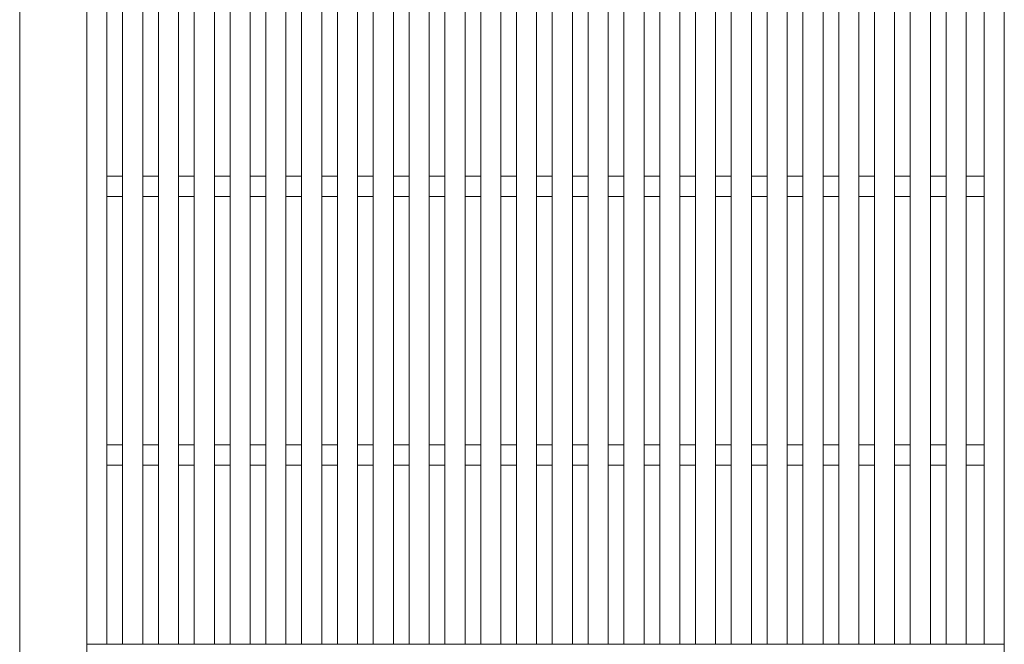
# Model space of a CAD drawing. Header units: millimetres. Extents: x -65 to 293624, y -1905 to 31061.
# Tile 170 of 256: x 110957 to 113157, y 19956 to 21351. Entities that reach past the tile are written whole.
import ezdxf

# ---------------------------------------------------------------- set-up
doc = ezdxf.new("R2010")
doc.units = ezdxf.units.MM
doc.header["$MEASUREMENT"] = 0
for name, color, linetype in [('1232 Välisseinad.AR', 7, 'Continuous'), ('1245 Sisehoovi varjestus.AR', 7, 'Continuous'), ('1253 Terrassipostid.AR', 7, 'Continuous')]:
    doc.layers.add(name, color=color, linetype=linetype)

# ---------------------------------------------------------------- blocks, each defined once
blk = doc.blocks.new('Section Element_1059_3', base_point=(20443.1, 12361.4))
at = {"layer": '1253 Terrassipostid.AR', "color": 7, "linetype": 'Continuous', "lineweight": 13}
for p, q in [((111106.9, 22411.5), (111106.9, 16341.4)), ((110956.9, 16346.4), (110956.9, 22388.3))]:
    blk.add_line(p, q, dxfattribs=at)
blk = doc.blocks.new('Section Element_1060_3', base_point=(20443.1, 12361.4))
at = {"layer": '1253 Terrassipostid.AR', "color": 7, "linetype": 'Continuous', "lineweight": 13}
blk.add_line((113156.9, 16341.4), (113156.9, 22727.7), dxfattribs=at)
blk = doc.blocks.new('Section Element_1090_3', base_point=(20443.1, 12361.4))
at = {"layer": '1253 Terrassipostid.AR', "color": 7, "linetype": 'Continuous', "lineweight": 13}
blk.add_line((111106.9, 19956.4), (111106.9, 16346.4), dxfattribs=at)
blk = doc.blocks.new('Section Element_1091_3', base_point=(20443.1, 12361.4))
at = {"layer": '1253 Terrassipostid.AR', "color": 7, "linetype": 'Continuous', "lineweight": 13}
blk.add_line((113156.9, 16346.4), (113156.9, 19956.4), dxfattribs=at)
blk = doc.blocks.new('Section Element_1119_3', base_point=(20443.1, 12361.4))
at = {"layer": '1232 Välisseinad.AR', "color": 7, "linetype": 'Continuous', "lineweight": 13}
for p, q in [((111151.9, 19956.4), (111186.9, 19956.4)), ((111231.9, 19956.4), (111266.9, 19956.4)), ((111311.9, 19956.4), (111346.9, 19956.4)), ((111391.9, 19956.4), (111426.9, 19956.4)), ((111471.9, 19956.4), (111506.9, 19956.4)), ((111551.9, 19956.4), (111586.9, 19956.4)), ((111631.9, 19956.4), (111666.9, 19956.4)), ((111711.9, 19956.4), (111746.9, 19956.4)), ((111791.9, 19956.4), (111826.9, 19956.4)), ((111871.9, 19956.4), (111906.9, 19956.4)), ((111951.9, 19956.4), (111986.9, 19956.4)), ((112031.9, 19956.4), (112066.9, 19956.4)), ((112111.9, 19956.4), (112146.9, 19956.4)), ((112191.9, 19956.4), (112226.9, 19956.4)), ((112271.9, 19956.4), (112306.9, 19956.4)), ((112351.9, 19956.4), (112386.9, 19956.4)), ((112431.9, 19956.4), (112466.9, 19956.4)), ((112511.9, 19956.4), (112546.9, 19956.4)), ((112591.9, 19956.4), (112626.9, 19956.4)), ((112671.9, 19956.4), (112706.9, 19956.4)), ((112751.9, 19956.4), (112786.9, 19956.4)), ((112831.9, 19956.4), (112866.9, 19956.4)), ((112911.9, 19956.4), (112946.9, 19956.4)), ((112991.9, 19956.4), (113026.9, 19956.4)), ((113071.9, 19956.4), (113111.9, 19956.4))]:
    blk.add_line(p, q, dxfattribs=at)
blk = doc.blocks.new('Section Element_1709_3', base_point=(20443.1, 12361.4))
at = {"layer": '1245 Sisehoovi varjestus.AR', "color": 7, "linetype": 'Continuous', "lineweight": 13}
for p, q in [((111186.9, 19956.4), (111186.9, 22423.8)), ((111231.9, 19956.4), (111231.9, 22430.7)), ((111186.9, 19956.4), (111231.9, 19956.4))]:
    blk.add_line(p, q, dxfattribs=at)
blk = doc.blocks.new('Section Element_1710_3', base_point=(20443.1, 12361.4))
at = {"layer": '1245 Sisehoovi varjestus.AR', "color": 7, "linetype": 'Continuous', "lineweight": 13}
for p, q in [((111151.9, 19956.4), (111151.9, 22418.4)), ((111106.9, 19956.4), (111106.9, 22411.5)), ((111106.9, 19956.4), (111151.9, 19956.4))]:
    blk.add_line(p, q, dxfattribs=at)
blk = doc.blocks.new('Section Element_1711_3', base_point=(20443.1, 12361.4))
at = {"layer": '1245 Sisehoovi varjestus.AR', "color": 7, "linetype": 'Continuous', "lineweight": 13}
for p, q in [((111311.9, 19956.4), (111311.9, 22443.1)), ((111266.9, 19956.4), (111266.9, 22436.1)), ((111266.9, 19956.4), (111311.9, 19956.4))]:
    blk.add_line(p, q, dxfattribs=at)
blk = doc.blocks.new('Section Element_1712_3', base_point=(20443.1, 12361.4))
at = {"layer": '1245 Sisehoovi varjestus.AR', "color": 7, "linetype": 'Continuous', "lineweight": 13}
for p, q in [((111346.9, 19956.4), (111346.9, 22448.5)), ((111391.9, 19956.4), (111391.9, 22455.4)), ((111346.9, 19956.4), (111391.9, 19956.4))]:
    blk.add_line(p, q, dxfattribs=at)
blk = doc.blocks.new('Section Element_1713_3', base_point=(20443.1, 12361.4))
at = {"layer": '1245 Sisehoovi varjestus.AR', "color": 7, "linetype": 'Continuous', "lineweight": 13}
for p, q in [((111471.9, 19956.4), (111471.9, 22467.8)), ((111426.9, 19956.4), (111426.9, 22460.8)), ((111426.9, 19956.4), (111471.9, 19956.4))]:
    blk.add_line(p, q, dxfattribs=at)
blk = doc.blocks.new('Section Element_1714_3', base_point=(20443.1, 12361.4))
at = {"layer": '1245 Sisehoovi varjestus.AR', "color": 7, "linetype": 'Continuous', "lineweight": 13}
for p, q in [((111506.9, 19956.4), (111506.9, 22473.2)), ((111551.9, 19956.4), (111551.9, 22480.1)), ((111506.9, 19956.4), (111551.9, 19956.4))]:
    blk.add_line(p, q, dxfattribs=at)
blk = doc.blocks.new('Section Element_1715_3', base_point=(20443.1, 12361.4))
at = {"layer": '1245 Sisehoovi varjestus.AR', "color": 7, "linetype": 'Continuous', "lineweight": 13}
for p, q in [((111586.9, 19956.4), (111586.9, 22485.5)), ((111631.9, 19956.4), (111631.9, 22492.4)), ((111586.9, 19956.4), (111631.9, 19956.4))]:
    blk.add_line(p, q, dxfattribs=at)
blk = doc.blocks.new('Section Element_1716_3', base_point=(20443.1, 12361.4))
at = {"layer": '1245 Sisehoovi varjestus.AR', "color": 7, "linetype": 'Continuous', "lineweight": 13}
for p, q in [((111666.9, 19956.4), (111666.9, 22497.8)), ((111711.9, 19956.4), (111711.9, 22504.8)), ((111666.9, 19956.4), (111711.9, 19956.4))]:
    blk.add_line(p, q, dxfattribs=at)
blk = doc.blocks.new('Section Element_1717_3', base_point=(20443.1, 12361.4))
at = {"layer": '1245 Sisehoovi varjestus.AR', "color": 7, "linetype": 'Continuous', "lineweight": 13}
for p, q in [((111746.9, 19956.4), (111746.9, 22510.2)), ((111791.9, 19956.4), (111791.9, 22517.1)), ((111746.9, 19956.4), (111791.9, 19956.4))]:
    blk.add_line(p, q, dxfattribs=at)
blk = doc.blocks.new('Section Element_1718_3', base_point=(20443.1, 12361.4))
at = {"layer": '1245 Sisehoovi varjestus.AR', "color": 7, "linetype": 'Continuous', "lineweight": 13}
for p, q in [((111871.9, 19956.4), (111871.9, 22529.5)), ((111826.9, 19956.4), (111826.9, 22522.5)), ((111826.9, 19956.4), (111871.9, 19956.4))]:
    blk.add_line(p, q, dxfattribs=at)
blk = doc.blocks.new('Section Element_1719_3', base_point=(20443.1, 12361.4))
at = {"layer": '1245 Sisehoovi varjestus.AR', "color": 7, "linetype": 'Continuous', "lineweight": 13}
for p, q in [((111906.9, 19956.4), (111906.9, 22534.9)), ((111951.9, 19956.4), (111951.9, 22541.8)), ((111906.9, 19956.4), (111951.9, 19956.4))]:
    blk.add_line(p, q, dxfattribs=at)
blk = doc.blocks.new('Section Element_1720_3', base_point=(20443.1, 12361.4))
at = {"layer": '1245 Sisehoovi varjestus.AR', "color": 7, "linetype": 'Continuous', "lineweight": 13}
for p, q in [((112031.9, 19956.4), (112031.9, 22554.2)), ((111986.9, 19956.4), (111986.9, 22547.2)), ((111986.9, 19956.4), (112031.9, 19956.4))]:
    blk.add_line(p, q, dxfattribs=at)
blk = doc.blocks.new('Section Element_1721_3', base_point=(20443.1, 12361.4))
at = {"layer": '1245 Sisehoovi varjestus.AR', "color": 7, "linetype": 'Continuous', "lineweight": 13}
for p, q in [((112066.9, 19956.4), (112066.9, 22559.6)), ((112111.9, 19956.4), (112111.9, 22566.5)), ((112066.9, 19956.4), (112111.9, 19956.4))]:
    blk.add_line(p, q, dxfattribs=at)
blk = doc.blocks.new('Section Element_1722_3', base_point=(20443.1, 12361.4))
at = {"layer": '1245 Sisehoovi varjestus.AR', "color": 7, "linetype": 'Continuous', "lineweight": 13}
for p, q in [((112191.9, 19956.4), (112191.9, 22578.8)), ((112146.9, 19956.4), (112146.9, 22571.9)), ((112146.9, 19956.4), (112191.9, 19956.4))]:
    blk.add_line(p, q, dxfattribs=at)
blk = doc.blocks.new('Section Element_1723_3', base_point=(20443.1, 12361.4))
at = {"layer": '1245 Sisehoovi varjestus.AR', "color": 7, "linetype": 'Continuous', "lineweight": 13}
for p, q in [((112226.9, 19956.4), (112226.9, 22584.2)), ((112271.9, 19956.4), (112271.9, 22591.2)), ((112226.9, 19956.4), (112271.9, 19956.4))]:
    blk.add_line(p, q, dxfattribs=at)
blk = doc.blocks.new('Section Element_1724_3', base_point=(20443.1, 12361.4))
at = {"layer": '1245 Sisehoovi varjestus.AR', "color": 7, "linetype": 'Continuous', "lineweight": 13}
for p, q in [((112306.9, 19956.4), (112306.9, 22596.6)), ((112351.9, 19956.4), (112351.9, 22603.5)), ((112306.9, 19956.4), (112351.9, 19956.4))]:
    blk.add_line(p, q, dxfattribs=at)
blk = doc.blocks.new('Section Element_1725_3', base_point=(20443.1, 12361.4))
at = {"layer": '1245 Sisehoovi varjestus.AR', "color": 7, "linetype": 'Continuous', "lineweight": 13}
for p, q in [((112386.9, 19956.4), (112386.9, 22608.9)), ((112431.9, 19956.4), (112431.9, 22615.9)), ((112386.9, 19956.4), (112431.9, 19956.4))]:
    blk.add_line(p, q, dxfattribs=at)
blk = doc.blocks.new('Section Element_1726_3', base_point=(20443.1, 12361.4))
at = {"layer": '1245 Sisehoovi varjestus.AR', "color": 7, "linetype": 'Continuous', "lineweight": 13}
for p, q in [((112466.9, 19956.4), (112466.9, 22621.3)), ((112511.9, 19956.4), (112511.9, 22628.2)), ((112466.9, 19956.4), (112511.9, 19956.4))]:
    blk.add_line(p, q, dxfattribs=at)
blk = doc.blocks.new('Section Element_1727_3', base_point=(20443.1, 12361.4))
at = {"layer": '1245 Sisehoovi varjestus.AR', "color": 7, "linetype": 'Continuous', "lineweight": 13}
for p, q in [((112591.9, 19956.4), (112591.9, 22640.6)), ((112546.9, 19956.4), (112546.9, 22633.6)), ((112546.9, 19956.4), (112591.9, 19956.4))]:
    blk.add_line(p, q, dxfattribs=at)
blk = doc.blocks.new('Section Element_1728_3', base_point=(20443.1, 12361.4))
at = {"layer": '1245 Sisehoovi varjestus.AR', "color": 7, "linetype": 'Continuous', "lineweight": 13}
for p, q in [((112626.9, 19956.4), (112626.9, 22646)), ((112671.9, 19956.4), (112671.9, 22652.9)), ((112626.9, 19956.4), (112671.9, 19956.4))]:
    blk.add_line(p, q, dxfattribs=at)
blk = doc.blocks.new('Section Element_1729_3', base_point=(20443.1, 12361.4))
at = {"layer": '1245 Sisehoovi varjestus.AR', "color": 7, "linetype": 'Continuous', "lineweight": 13}
for p, q in [((112751.9, 19956.4), (112751.9, 22665.2)), ((112706.9, 19956.4), (112706.9, 22658.3)), ((112706.9, 19956.4), (112751.9, 19956.4))]:
    blk.add_line(p, q, dxfattribs=at)
blk = doc.blocks.new('Section Element_1730_3', base_point=(20443.1, 12361.4))
at = {"layer": '1245 Sisehoovi varjestus.AR', "color": 7, "linetype": 'Continuous', "lineweight": 13}
for p, q in [((112786.9, 19956.4), (112786.9, 22670.6)), ((112831.9, 19956.4), (112831.9, 22677.6)), ((112786.9, 19956.4), (112831.9, 19956.4))]:
    blk.add_line(p, q, dxfattribs=at)
blk = doc.blocks.new('Section Element_1731_3', base_point=(20443.1, 12361.4))
at = {"layer": '1245 Sisehoovi varjestus.AR', "color": 7, "linetype": 'Continuous', "lineweight": 13}
for p, q in [((112866.9, 19956.4), (112866.9, 22683)), ((112911.9, 19956.4), (112911.9, 22689.9)), ((112866.9, 19956.4), (112911.9, 19956.4))]:
    blk.add_line(p, q, dxfattribs=at)
blk = doc.blocks.new('Section Element_1732_3', base_point=(20443.1, 12361.4))
at = {"layer": '1245 Sisehoovi varjestus.AR', "color": 7, "linetype": 'Continuous', "lineweight": 13}
for p, q in [((112946.9, 19956.4), (112946.9, 22695.3)), ((112991.9, 19956.4), (112991.9, 22702.3)), ((112946.9, 19956.4), (112991.9, 19956.4))]:
    blk.add_line(p, q, dxfattribs=at)
blk = doc.blocks.new('Section Element_1733_3', base_point=(20443.1, 12361.4))
at = {"layer": '1245 Sisehoovi varjestus.AR', "color": 7, "linetype": 'Continuous', "lineweight": 13}
for p, q in [((113026.9, 19956.4), (113026.9, 22707.7)), ((113071.9, 19956.4), (113071.9, 22714.6)), ((113026.9, 19956.4), (113071.9, 19956.4))]:
    blk.add_line(p, q, dxfattribs=at)
blk = doc.blocks.new('Section Element_1881_3', base_point=(20443.1, 12361.4))
at = {"layer": '1245 Sisehoovi varjestus.AR', "color": 7, "linetype": 'Continuous', "lineweight": 13}
for p, q in [((111186.9, 20401.4), (111151.9, 20401.4)), ((111266.9, 20401.4), (111231.9, 20401.4)), ((111346.9, 20401.4), (111311.9, 20401.4)), ((111426.9, 20401.4), (111391.9, 20401.4)), ((111506.9, 20401.4), (111471.9, 20401.4)), ((111586.9, 20401.4), (111551.9, 20401.4)), ((111666.9, 20401.4), (111631.9, 20401.4)), ((111746.9, 20401.4), (111711.9, 20401.4)), ((111826.9, 20401.4), (111791.9, 20401.4)), ((111906.9, 20401.4), (111871.9, 20401.4)), ((111986.9, 20401.4), (111951.9, 20401.4)), ((112066.9, 20401.4), (112031.9, 20401.4)), ((112146.9, 20401.4), (112111.9, 20401.4)), ((112226.9, 20401.4), (112191.9, 20401.4)), ((112306.9, 20401.4), (112271.9, 20401.4)), ((112386.9, 20401.4), (112351.9, 20401.4)), ((112466.9, 20401.4), (112431.9, 20401.4)), ((112546.9, 20401.4), (112511.9, 20401.4)), ((112626.9, 20401.4), (112591.9, 20401.4)), ((112706.9, 20401.4), (112671.9, 20401.4)), ((112786.9, 20401.4), (112751.9, 20401.4)), ((112866.9, 20401.4), (112831.9, 20401.4)), ((112946.9, 20401.4), (112911.9, 20401.4)), ((113026.9, 20401.4), (112991.9, 20401.4)), ((113111.9, 20401.4), (113071.9, 20401.4)), ((111186.9, 20356.4), (111151.9, 20356.4)), ((111266.9, 20356.4), (111231.9, 20356.4)), ((111346.9, 20356.4), (111311.9, 20356.4)), ((111426.9, 20356.4), (111391.9, 20356.4)), ((111506.9, 20356.4), (111471.9, 20356.4)), ((111586.9, 20356.4), (111551.9, 20356.4)), ((111666.9, 20356.4), (111631.9, 20356.4)), ((111746.9, 20356.4), (111711.9, 20356.4)), ((111826.9, 20356.4), (111791.9, 20356.4)), ((111906.9, 20356.4), (111871.9, 20356.4)), ((111986.9, 20356.4), (111951.9, 20356.4)), ((112066.9, 20356.4), (112031.9, 20356.4)), ((112146.9, 20356.4), (112111.9, 20356.4)), ((112226.9, 20356.4), (112191.9, 20356.4)), ((112306.9, 20356.4), (112271.9, 20356.4)), ((112386.9, 20356.4), (112351.9, 20356.4)), ((112466.9, 20356.4), (112431.9, 20356.4)), ((112546.9, 20356.4), (112511.9, 20356.4)), ((112626.9, 20356.4), (112591.9, 20356.4)), ((112706.9, 20356.4), (112671.9, 20356.4)), ((112786.9, 20356.4), (112751.9, 20356.4)), ((112866.9, 20356.4), (112831.9, 20356.4)), ((112946.9, 20356.4), (112911.9, 20356.4)), ((113026.9, 20356.4), (112991.9, 20356.4)), ((113111.9, 20356.4), (113071.9, 20356.4))]:
    blk.add_line(p, q, dxfattribs=at)
blk = doc.blocks.new('Section Element_1901_3', base_point=(20443.1, 12361.4))
at = {"layer": '1245 Sisehoovi varjestus.AR', "color": 7, "linetype": 'Continuous', "lineweight": 13}
for p, q in [((111186.9, 21001.4), (111151.9, 21001.4)), ((111266.9, 21001.4), (111231.9, 21001.4)), ((111346.9, 21001.4), (111311.9, 21001.4)), ((111426.9, 21001.4), (111391.9, 21001.4)), ((111506.9, 21001.4), (111471.9, 21001.4)), ((111586.9, 21001.4), (111551.9, 21001.4)), ((111666.9, 21001.4), (111631.9, 21001.4)), ((111746.9, 21001.4), (111711.9, 21001.4)), ((111826.9, 21001.4), (111791.9, 21001.4)), ((111906.9, 21001.4), (111871.9, 21001.4)), ((111986.9, 21001.4), (111951.9, 21001.4)), ((112066.9, 21001.4), (112031.9, 21001.4)), ((112146.9, 21001.4), (112111.9, 21001.4)), ((112226.9, 21001.4), (112191.9, 21001.4)), ((112306.9, 21001.4), (112271.9, 21001.4)), ((112386.9, 21001.4), (112351.9, 21001.4)), ((112466.9, 21001.4), (112431.9, 21001.4)), ((112546.9, 21001.4), (112511.9, 21001.4)), ((112626.9, 21001.4), (112591.9, 21001.4)), ((112706.9, 21001.4), (112671.9, 21001.4)), ((112786.9, 21001.4), (112751.9, 21001.4)), ((112866.9, 21001.4), (112831.9, 21001.4)), ((112946.9, 21001.4), (112911.9, 21001.4)), ((113026.9, 21001.4), (112991.9, 21001.4)), ((113111.9, 21001.4), (113071.9, 21001.4)), ((111186.9, 20956.4), (111151.9, 20956.4)), ((111266.9, 20956.4), (111231.9, 20956.4)), ((111346.9, 20956.4), (111311.9, 20956.4)), ((111426.9, 20956.4), (111391.9, 20956.4)), ((111506.9, 20956.4), (111471.9, 20956.4)), ((111586.9, 20956.4), (111551.9, 20956.4)), ((111666.9, 20956.4), (111631.9, 20956.4)), ((111746.9, 20956.4), (111711.9, 20956.4)), ((111826.9, 20956.4), (111791.9, 20956.4)), ((111906.9, 20956.4), (111871.9, 20956.4)), ((111986.9, 20956.4), (111951.9, 20956.4)), ((112066.9, 20956.4), (112031.9, 20956.4)), ((112146.9, 20956.4), (112111.9, 20956.4)), ((112226.9, 20956.4), (112191.9, 20956.4)), ((112306.9, 20956.4), (112271.9, 20956.4)), ((112386.9, 20956.4), (112351.9, 20956.4)), ((112466.9, 20956.4), (112431.9, 20956.4)), ((112546.9, 20956.4), (112511.9, 20956.4)), ((112626.9, 20956.4), (112591.9, 20956.4)), ((112706.9, 20956.4), (112671.9, 20956.4)), ((112786.9, 20956.4), (112751.9, 20956.4)), ((112866.9, 20956.4), (112831.9, 20956.4)), ((112946.9, 20956.4), (112911.9, 20956.4)), ((113026.9, 20956.4), (112991.9, 20956.4)), ((113111.9, 20956.4), (113071.9, 20956.4))]:
    blk.add_line(p, q, dxfattribs=at)
blk = doc.blocks.new('Section Element_3053_3', base_point=(20443.1, 12361.4))
at = {"layer": '1245 Sisehoovi varjestus.AR', "color": 7, "linetype": 'Continuous', "lineweight": 13}
for p, q in [((113156.9, 19956.4), (113156.9, 22727.7)), ((113111.9, 19956.4), (113111.9, 22720.8)), ((113111.9, 19956.4), (113156.9, 19956.4))]:
    blk.add_line(p, q, dxfattribs=at)

msp = doc.modelspace()

# ---------------------------------------------------------------- block references
at = {"layer": '1232 Välisseinad.AR', "lineweight": 0}
msp.add_blockref('Section Element_1119_3', (20443.1, 12361.4), dxfattribs=at)
at = {"layer": '1245 Sisehoovi varjestus.AR', "lineweight": 0}
for name in ['Section Element_3053_3', 'Section Element_1733_3', 'Section Element_1731_3', 'Section Element_1732_3', 'Section Element_1729_3', 'Section Element_1730_3', 'Section Element_1727_3', 'Section Element_1728_3', 'Section Element_1726_3', 'Section Element_1724_3', 'Section Element_1725_3', 'Section Element_1722_3', 'Section Element_1723_3', 'Section Element_1720_3', 'Section Element_1721_3', 'Section Element_1718_3', 'Section Element_1719_3', 'Section Element_1717_3', 'Section Element_1715_3', 'Section Element_1716_3', 'Section Element_1713_3', 'Section Element_1714_3', 'Section Element_1711_3', 'Section Element_1712_3', 'Section Element_1710_3', 'Section Element_1709_3', 'Section Element_1901_3', 'Section Element_1881_3']:
    msp.add_blockref(name, (20443.1, 12361.4), dxfattribs=at)
at = {"layer": '1253 Terrassipostid.AR', "lineweight": 0}
for name in ['Section Element_1060_3', 'Section Element_1059_3', 'Section Element_1090_3', 'Section Element_1091_3']:
    msp.add_blockref(name, (20443.1, 12361.4), dxfattribs=at)

doc.saveas('drawing.dxf')
